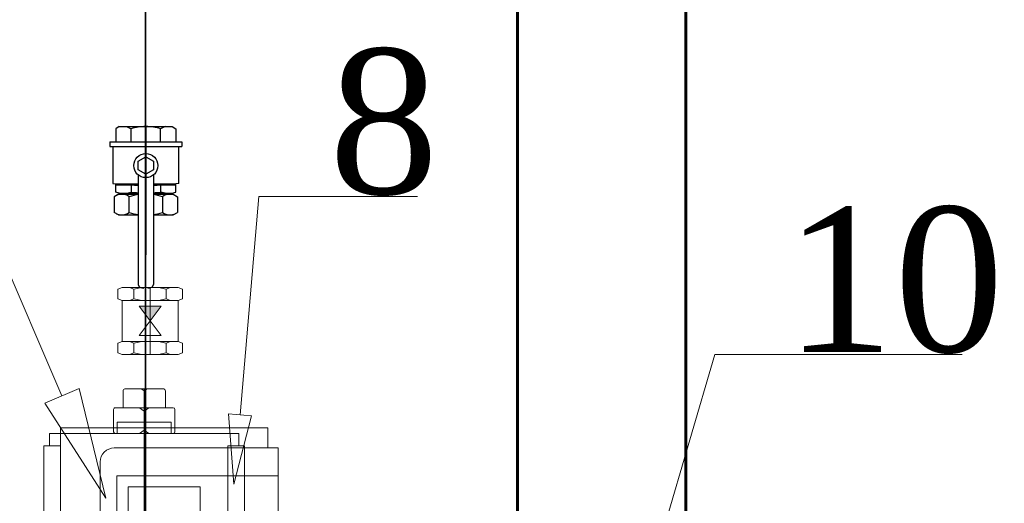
# Model space of a CAD drawing. Header units: centimetres. Extents: x -122 to 72759, y 3298 to 43172.
# Tile 217 of 243: x 31802 to 31890, y 17302 to 17345. Entities that reach past the tile are written whole.
import ezdxf
from ezdxf import colors
from ezdxf.entities.mleader import LeaderData, LeaderLine
from ezdxf.enums import TextEntityAlignment as Align
from ezdxf.lldxf.tags import DXFTag
from ezdxf.math import Vec2, Vec3

# ---------------------------------------------------------------- set-up
doc = ezdxf.new("R2010")
doc.units = ezdxf.units.CM
doc.header["$MEASUREMENT"] = 0
doc.layers.get('0').update_dxf_attribs({"lineweight": 5})
for name, color, linetype, lineweight in [('2DH_OBJ', 7, 'Continuous', 25), ('IS_ct-p', 30, 'CIEPťO_TECH_POWROT1', 60), ('IS_Text_Odbiornikow_Therm', 7, 'Continuous', 5), ('IS_Zasilanie', 1, 'SOLID', 35)]:
    doc.layers.add(name, color=color, linetype=linetype, lineweight=lineweight)
doc.layers.add('IS_Armatura_Therm', color=7, linetype='SOLID', lineweight=5, true_color=0x000000)
doc.styles.add('CP_ATTR', font='ROMANS.SHX')
doc.styles.add('IS_KS_wewn_opis', font='ARIALN.TTF', dxfattribs={"width": 0.8, "height": 18})
doc.styles.get("Standard").update_dxf_attribs({"font": 'ARIAL.TTF'})
doc.linetypes.add('CIEPťO_TECH_POWROT1', pattern='A,30,-0.0001,["//",Standard,S=8,R=0,X=0,Y=-4],-0.0001,30,-30', length=90.0002)
tags = doc.linetypes.add('SOLID', pattern=[10, 10, 0]).pattern_tags.tags
tags[6:7] = [DXFTag(74, 4), DXFTag(75, 0), DXFTag(340, '0'), DXFTag(46, 0.0), DXFTag(50, 0.0), DXFTag(44, 0.0), DXFTag(45, 0.0)]
tags[4:5] = [DXFTag(74, 4), DXFTag(75, 0), DXFTag(340, '0'), DXFTag(46, 0.0), DXFTag(50, 0.0), DXFTag(44, 0.0), DXFTag(45, 0.0)]

# ---------------------------------------------------------------- blocks, each defined once
blk = doc.blocks.new('G$CF8EA4293')
at = {"layer": 'IS_Armatura_Therm'}
for p, q in [((-1.9, 0.993), (-1.9, -0.492)), ((-1.748, 1.202), (1.748, 1.202)), ((-0.273, 1.202), (0, 1.015)), ((0, -2.798), (0, 1.202)), ((0.273, 1.202), (0, 1.015)), ((0, -0.498), (0, 1.015)), ((1.9, 0.993), (1.9, -0.492)), ((-2.75, -0.651), (-2.75, -2.645)), ((-2.595, -0.498), (2.595, -0.498)), ((-0.423, -0.498), (0, -0.788)), ((0.423, -0.498), (0, -0.788)), ((0, -2.497), (0, -0.788)), ((2.75, -2.645), (2.75, -0.651)), ((-0.423, -2.787), (0, -2.497)), ((0, -19.798), (0, -1.798)), ((0.423, -2.787), (0, -2.497)), ((-2.595, -2.798), (2.595, -2.798)), ((-2.415, -2.798), (2.415, -2.798)), ((12, -17.498), (12, -12.998)), ((-2.45, -14.748), (0.575, -14.748)), ((-2.75, -18.951), (-2.75, -20.945)), ((2.595, -18.798), (-2.595, -18.798)), ((-2.415, -18.798), (2.415, -18.798)), ((-0.423, -18.81), (0, -19.099)), ((0, -18.798), (0, -22.798)), ((0.423, -18.81), (0, -19.099)), ((0, -19.099), (0, -20.808)), ((2.75, -20.945), (2.75, -18.951)), ((2.595, -21.098), (-2.595, -21.098)), ((-1.9, -22.59), (-1.9, -21.104)), ((-0.423, -21.098), (0, -20.808)), ((0.423, -21.098), (0, -20.808)), ((0, -21.098), (0, -22.611)), ((1.9, -22.59), (1.9, -21.104)), ((1.748, -22.798), (-1.748, -22.798)), ((-0.273, -22.798), (0, -22.611)), ((0.273, -22.798), (0, -22.611))]:
    blk.add_line(p, q, dxfattribs=at)
at = {"layer": 'IS_Armatura_Therm', "extrusion": (-1, 2.83277e-16, 0)}
for p, q in [((-7.5, -2.298), (-7.5, -19.298)), ((11.079, -2.298), (-7.5, -2.298)), ((-2.415, -1.798), (2.415, -1.798)), ((-2.415, -2.798), (-2.415, -1.798)), ((2.415, -2.798), (2.415, -1.798)), ((11.079, -4.098), (11.079, -2.298)), ((-8.491, -3.898), (-8.491, -2.798)), ((8.491, -2.798), (-8.491, -2.798)), ((-9, -17.698), (-9, -3.898)), ((-7.5, -3.898), (-9, -3.898)), ((-7.5, -3.898), (-7.5, -17.698)), ((12, -4.098), (-2.7, -4.098)), ((12, -17.498), (12, -4.098)), ((-3.95, -16.248), (-3.95, -5.348)), ((12, -6.598), (-2.45, -6.598)), ((-2.45, -6.598), (-2.45, -14.748)), ((-1.45, -12.998), (-1.45, -7.598)), ((-1.45, -7.598), (5, -7.598)), ((5, -7.598), (5, -12.998)), ((5, -12.998), (-1.45, -12.998)), ((2.975, -14.748), (12, -14.748)), ((-2.7, -17.498), (12, -17.498)), ((11.079, -19.298), (11.079, -17.498)), ((-9, -17.698), (-7.5, -17.698)), ((-8.491, -18.798), (-8.491, -17.698)), ((-8.491, -18.798), (8.491, -18.798)), ((-7.5, -19.298), (11.079, -19.298)), ((-5.95, -19.798), (-5.95, -19.298)), ((-2.415, -18.798), (-2.415, -19.798)), ((-1.55, -19.798), (-1.55, -19.298)), ((2.415, -18.798), (2.415, -19.798)), ((-5.95, -19.798), (-1.55, -19.798)), ((-5.7, -19.798), (-5.7, -26.998)), ((-2.415, -19.798), (2.415, -19.798)), ((-1.8, -19.798), (-1.8, -26.998)), ((-5.7, -26.998), (-1.8, -26.998)), ((-4.65, -26.998), (-4.65, -27.998)), ((-2.85, -26.998), (-2.85, -27.998)), ((-5.25, -27.998), (-2.25, -27.998)), ((-5.25, -27.998), (-5.25, -28.398)), ((-2.25, -27.998), (-2.25, -28.398)), ((-5.25, -28.398), (-2.25, -28.398)), ((-5.193, -28.398), (-5.193, -30.298)), ((-4.472, -28.398), (-4.472, -30.298)), ((-3.028, -28.398), (-3.028, -30.298)), ((-2.307, -28.398), (-2.307, -30.298)), ((-5.193, -30.298), (-2.307, -30.298))]:
    blk.add_line(p, q, dxfattribs=at)
at = {"layer": 'IS_Armatura_Therm', "extrusion": (1, -2.83277e-16, 0)}
for p, q in [((8.491, -3.898), (8.491, -2.798)), ((7.5, -3.898), (9, -3.898)), ((7.5, -3.898), (7.5, -17.698)), ((9, -17.698), (9, -3.898)), ((9, -17.698), (7.5, -17.698)), ((8.491, -18.798), (8.491, -17.698))]:
    blk.add_line(p, q, dxfattribs=at)
at = {"layer": 'IS_Armatura_Therm'}
for centre, radius, start, end in [((-2.7, -5.348), 1.25, 90, 180), ((1.775, -14.748), 1.2, 90, 180), ((1.775, -14.748), 1.2, 0, 90), ((1.775, -14.748), 1.2, 180, 270), ((1.775, -14.748), 1.2, 270, 0), ((-2.7, -16.248), 1.25, 180, 270)]:
    blk.add_arc(centre, radius, start, end, dxfattribs=at)
for centre, major_axis, ratio, start_param, end_param in [((-1.748, 0.993), (0, 0.209), 0.728684, 0, 1.570796), ((1.748, 0.993), (0, 0.209), 0.728684, -1.570796, 0), ((-2.595, -0.651), (0.155, 0), 0.992157, 1.570796, 3.141593), ((2.595, -0.651), (0.155, 0), 0.992157, 0, 1.570796), ((-2.595, -2.645), (0.155, 0), 0.992157, 3.141593, 4.712389), ((2.595, -2.645), (0.155, 0), 0.992157, -1.570796, 0), ((-2.595, -18.951), (-0.155, 0), 0.992157, -1.570796, 0), ((2.595, -18.951), (-0.155, 0), 0.992157, 3.141593, 4.712389), ((-2.595, -20.945), (-0.155, 0), 0.992157, 0, 1.570796), ((2.595, -20.945), (-0.155, 0), 0.992157, 1.570796, 3.141593), ((-1.748, -22.59), (0, -0.209), 0.728684, -1.570796, 0), ((1.748, -22.59), (0, -0.209), 0.728684, 0, 1.570796)]:
    blk.add_ellipse(centre, major_axis=major_axis, ratio=ratio, start_param=start_param, end_param=end_param, dxfattribs=at)
at = {"layer": 'IS_Armatura_Therm', "linetype": 'ByBlock', "style": 'CP_ATTR', "flags": 9}
for tag, rotation, p in [('OTHER', 270, (-0.003, 0.115)), ('WEIGHT', 270, (-0.003, 0.115)), ('VOLTAGE', 270, (-0.003, 0.115)), ('POWER', 270, (-0.003, 0.115)), ('FLOW', 270, (-0.003, 0.115)), ('TEMPERATURE', 270, (-0.003, 0.115)), ('PN', 270, (-0.003, 0.115)), ('DN', 270, (-0.003, 0.115)), ('CHARACTER', 270, (-0.003, 0.115)), ('ORDER-NO', 270, (-0.003, 0.115)), ('PRODUCT-TYPE', 270, (-0.003, 0.115)), ('ARTICLE', 270, (-0.003, 0.115)), ('PRODUCER', 270, (-0.003, 0.115)), ('NUMBER', 270, (-0.003, 0.115)), ('GROUP', 270, (-0.003, 0.115)), ('NAME', 270, (-0.003, 0.115)), ('OTHER', 90, (0.002, -19.812)), ('PRICE', 90, (0.002, -19.812)), ('EQUIPMENT', 90, (0.002, -19.812)), ('QUANTITY', 90, (0.002, -19.812)), ('WEIGHT', 90, (0.002, -19.812)), ('VOLTAGE', 90, (0.002, -19.812)), ('POWER', 90, (0.002, -19.812)), ('FLOW', 90, (0.002, -19.812)), ('TEMPERATURE', 90, (0.002, -19.812)), ('PN', 90, (0.002, -19.812)), ('DN', 90, (0.002, -19.812)), ('CHARACTER', 90, (0.002, -19.812)), ('ORDER-NO', 90, (0.002, -19.812)), ('PRODUCT-TYPE', 90, (0.002, -19.812)), ('ARTICLE', 90, (0.002, -19.812)), ('PRODUCER', 90, (0.002, -19.812)), ('NUMBER', 90, (0.002, -19.812)), ('GROUP', 90, (0.002, -19.812)), ('NAME', 90, (0.002, -19.812)), ('OTHER', 90, (0.003, -21.712)), ('WEIGHT', 90, (0.003, -21.712)), ('VOLTAGE', 90, (0.003, -21.712)), ('POWER', 90, (0.003, -21.712)), ('TEMPERATURE', 90, (0.003, -21.712)), ('CHARACTER', 90, (0.003, -21.712)), ('ORDER-NO', 90, (0.003, -21.712)), ('PRODUCT-TYPE', 90, (0.003, -21.712)), ('ARTICLE', 90, (0.003, -21.712)), ('PRODUCER', 90, (0.003, -21.712)), ('NUMBER', 90, (0.003, -21.712)), ('GROUP', 90, (0.003, -21.712)), ('FLOW', 90, (0.003, -21.712)), ('PN', 90, (0.003, -21.712)), ('DN', 90, (0.003, -21.712)), ('NAME', 90, (0.003, -21.712))]:
    blk.add_attdef(tag, text='', height=0.00005, rotation=rotation, dxfattribs=at).set_placement(p, align=Align.MIDDLE_LEFT)
blk = doc.blocks.new('G$CA64AE2BC')
for p, q in [((-2.376, 3.5), (-2.7, 3.306)), ((-2.7, 3.306), (-2.7, 2.127)), ((-2.376, 3.5), (2.376, 3.5)), ((-1.729, 3.5), (-1.323, 3.306)), ((-1.323, 2.127), (-1.323, 3.306)), ((0, 3.5), (0, -8)), ((1.729, 3.5), (1.323, 3.306)), ((1.323, 2.127), (1.323, 3.306)), ((2.376, 3.5), (2.7, 3.306)), ((2.7, 3.306), (2.7, 2.127)), ((-3.239, 2.127), (3.239, 2.127)), ((-3.239, 2.127), (-3.239, 1.716)), ((3.239, 2.127), (3.239, 1.716)), ((-3.239, 1.716), (3.239, 1.716)), ((-2.958, 1.716), (-2.958, -1.592)), ((2.958, -1.592), (2.958, 1.716)), ((-0.675, 0.39), (0, 0.779)), ((-0.675, -0.39), (-0.675, 0.39)), ((0, 0.779), (0.675, 0.39)), ((0.675, 0.39), (0.675, -0.39)), ((0, -0.779), (-0.675, -0.39)), ((-0.675, -0.843), (-0.675, -10.679)), ((0.675, -0.39), (0, -0.779)), ((0.675, -0.843), (0.675, -10.679)), ((-2.958, -1.592), (-2.7, -1.648)), ((-2.7, -2.381), (-2.7, -1.648)), ((-2.7, -1.648), (-0.675, -1.648)), ((-1.323, -1.711), (-1.323, -2.381)), ((0.675, -1.648), (2.7, -1.648)), ((1.323, -1.711), (1.323, -2.381)), ((2.958, -1.592), (2.7, -1.648)), ((2.7, -2.381), (2.7, -1.648)), ((-2.45, -2.575), (-2.829, -2.787)), ((-2.376, -2.464), (-2.7, -2.381)), ((-2.45, -2.575), (-0.675, -2.575)), ((-2.376, -2.464), (-0.675, -2.464)), ((-2.12, -2.464), (-2.12, -2.575)), ((-1.729, -2.464), (-1.323, -2.381)), ((0.675, -2.464), (2.376, -2.464)), ((0.675, -2.575), (2.45, -2.575)), ((1.729, -2.464), (1.323, -2.381)), ((2.12, -2.464), (2.12, -2.575)), ((2.376, -2.464), (2.7, -2.381)), ((2.45, -2.575), (2.829, -2.787)), ((-2.829, -2.787), (-2.829, -4.213)), ((-1.485, -4.213), (-1.485, -2.787)), ((1.485, -2.787), (1.485, -4.213)), ((2.829, -2.787), (2.829, -4.213)), ((-2.45, -4.425), (-2.829, -4.213)), ((2.45, -4.425), (2.829, -4.213)), ((-2.45, -4.425), (-0.675, -4.425)), ((0.675, -4.425), (2.45, -4.425))]:
    blk.add_line(p, q)
blk.add_circle((0, 0), 1.08)
for centre, major_axis, ratio, start_param, end_param in [((0.009, 1.163), (3.335, 0), 0.700858, 1.57347, 1.981618), ((-0.009, 1.163), (3.335, 0), 0.700858, 1.159975, 1.568122), ((-1.945, -1.243), (2.307, 0), 0.214533, 4.378938, 4.712393), ((-1.945, -1.243), (1.896, 0), 0.261045, -1.570792, -1.236579), ((0.204, -0.795), (3.824, 0), 0.261045, 4.301568, 4.480366), ((-0.204, -0.795), (3.824, 0), 0.261045, -1.338774, -1.159975), ((1.945, -1.243), (1.896, 0), 0.261045, 4.378172, 4.712385), ((1.945, -1.243), (2.307, 0), 0.214533, 4.712385, 5.04584), ((-2.138, -3.847), (0, 1.272), 0.98529, 0.004995, 0.411526), ((-2.144, -3.791), (0, 1.216), 0.959459, -0.600118, 0), ((-0.168, -7.12), (0, 4.545), 0.959459, 0.116569, 0.306968), ((0.204, -1.466), (3.824, 0), 0.261045, 4.301568, 4.480366), ((-0.204, -1.466), (3.824, 0), 0.261045, -1.338774, -1.159975), ((0.168, -7.12), (0, 4.545), 0.959459, -0.306968, -0.116569), ((2.144, -3.791), (0, 1.216), 0.959459, 0, 0.600118), ((-2.138, -3.153), (0, 1.272), 0.98529, 2.730067, 3.136597), ((-2.144, -3.209), (0, 1.216), 0.959459, -3.141593, -2.541474), ((-0.168, 0.12), (0, 4.545), 0.959459, 2.834625, 3.025024), ((0.168, 0.12), (0, 4.545), 0.959459, -3.025024, -2.834625), ((2.144, -3.209), (0, 1.216), 0.959459, 2.541474, 3.141593), ((2.138, -3.153), (0, 1.272), 0.98529, -3.136597, -2.730067), ((-0.169, -10.679), (0.506, 0), 0.633951, 3.141593, 4.712389), ((0.169, -10.679), (0.506, 0), 0.633951, -1.570796, 0)]:
    blk.add_ellipse(centre, major_axis=major_axis, ratio=ratio, start_param=start_param, end_param=end_param)
at = {"linetype": 'ByBlock', "style": 'CP_ATTR', "flags": 9}
for tag in ['NAME', 'GROUP', 'NUMBER', 'PRODUCER', 'ARTICLE', 'PRODUCT-TYPE', 'ORDER-NO', 'CHARACTER', 'DN', 'PN', 'TEMPERATURE', 'FLOW', 'POWER', 'VOLTAGE', 'WEIGHT', 'OTHER']:
    blk.add_attdef(tag, text='', height=0.000005, rotation=270, dxfattribs=at).set_placement((-0.003, 3.509), align=Align.MIDDLE_LEFT)
blk = doc.blocks.new('G$C080EEED8')
for p, q in [((-2.511, 6), (-2.9, 5.849)), ((-2.9, 5.849), (-2.9, 4.985)), ((2.511, 6), (-2.511, 6)), ((-1.839, 6), (-1.45, 5.849)), ((-1.45, 5.849), (-0.734, 6)), ((-1.45, 4.985), (-1.45, 5.849)), ((0, 0), (0, 6)), ((1.45, 5.849), (0.734, 6)), ((1.839, 6), (1.45, 5.849)), ((1.45, 4.985), (1.45, 5.849)), ((2.511, 6), (2.9, 5.849)), ((2.9, 5.849), (2.9, 4.985)), ((-2.511, 4.834), (-2.9, 4.985)), ((2.511, 4.834), (-2.511, 4.834)), ((-2.511, 1.166), (-2.511, 4.834)), ((-1.839, 4.834), (-1.45, 4.985)), ((-1.45, 4.985), (-0.734, 4.834)), ((1.45, 4.985), (0.734, 4.834)), ((1.839, 4.834), (1.45, 4.985)), ((2.511, 4.834), (2.9, 4.985)), ((2.511, 4.834), (2.511, 1.166)), ((-0.99, 4.312), (0.99, 4.312)), ((0.99, 1.688), (-0.99, 4.312)), ((0.99, 4.312), (-0.99, 1.688)), ((-2.511, 1.166), (-2.9, 1.015)), ((-2.9, 0.151), (-2.9, 1.015)), ((2.511, 1.166), (-2.511, 1.166)), ((-1.839, 1.166), (-1.45, 1.015)), ((-1.45, 1.015), (-0.734, 1.166)), ((-1.45, 1.015), (-1.45, 0.151)), ((-0.99, 1.688), (0.99, 1.688)), ((1.45, 1.015), (0.734, 1.166)), ((1.839, 1.166), (1.45, 1.015)), ((1.45, 1.015), (1.45, 0.151)), ((2.511, 1.166), (2.9, 1.015)), ((2.9, 0.151), (2.9, 1.015)), ((-2.511, 0), (-2.9, 0.151)), ((2.511, 0), (-2.511, 0)), ((-1.839, 0), (-1.45, 0.151)), ((-1.45, 0.151), (-0.734, 0)), ((1.45, 0.151), (0.734, 0)), ((1.839, 0), (1.45, 0.151)), ((2.511, 0), (2.9, 0.151))]:
    blk.add_line(p, q)
blk.add_solid([(0, 3), (0.99, 4.312), (-0.99, 4.312)])
at = {"linetype": 'ByBlock', "style": 'CP_ATTR', "flags": 9}
for tag in ['NAME', 'GROUP', 'NUMBER', 'PRODUCER', 'ARTICLE', 'PRODUCT-TYPE', 'ORDER-NO', 'CHARACTER', 'DN', 'PN', 'TEMPERATURE', 'FLOW', 'POWER', 'VOLTAGE', 'WEIGHT', 'OTHER']:
    blk.add_attdef(tag, text='', height=0.00005, rotation=90, dxfattribs=at).set_placement((0.003, -0.091), align=Align.MIDDLE_LEFT)
blk = doc.blocks.new('_ClosedBlank')
at = {"color": 0, "linetype": 'ByBlock', "lineweight": -2}
for p, q in [((-1, 0.1667), (0, 0)), ((-1, 0.1667), (-1, -0.1667)), ((0, 0), (-1, -0.1667))]:
    blk.add_line(p, q, dxfattribs=at)

msp = doc.modelspace()

# ---------------------------------------------------------------- linework, layer by layer
at = {"layer": 'IS_ct-p'}
msp.add_line((31846.68317, 17397.82676), (31846.68317, 17237.06799), dxfattribs=at)
at = {"layer": 'IS_ct-p', "ltscale": 0.5}
msp.add_line((31861.76805, 17389.56521), (31861.76805, 17203.64259), dxfattribs=at)
at = {"layer": 'IS_Zasilanie'}
msp.add_lwpolyline([(31813.3144, 17236.26449), (31813.3144, 17387.15912), (31664.71173, 17387.15912)], dxfattribs=at)

# ---------------------------------------------------------------- block references
for name, p in [('G$C080EEED8', (31813.73349, 17314.91904)), ('G$CF8EA4293', (31813.20441, 17310.61833))]:
    msp.add_blockref(name, p)
at = {"layer": '2DH_OBJ'}
msp.add_blockref('G$CA64AE2BC', (31813.34479, 17331.85652), dxfattribs=at)

# ---------------------------------------------------------------- leaders
at = {"layer": 'IS_Text_Odbiornikow_Therm', "lineweight": 5}
ml = msp.add_multileader_mtext('Standard', dxfattribs=at)
ml.set_content('{\\W1;\\fArial|b0|i0|c238|p0;42x1,5\\P18,9kW\\Pogrzewanie podłogowe\\PQp=2,2m³/h P=40kPa}', color=256, style='IS_KS_wewn_opis')
ml.set_leader_properties(color=256, linetype='ByLayer', lineweight=-1)
ml.set_arrow_properties(name='CLOSEDBLANK')
ml.build(insert=Vec2(0, 0))
ml.multileader.update_dxf_attribs({"text_left_attachment_type": 6, "text_right_attachment_type": 6, "arrow_head_size": 10})
ctx = ml.context
ctx.base_point, ctx.char_height, ctx.arrow_head_size, ctx.plane_origin = Vec3(31607.55759, 17447.69456), 9, 10, Vec3(31601.0536, 17351.53983)
ctx.left_attachment, ctx.right_attachment, ctx.text_align_type = 6, 6, 2
notes = []
notes.append((ctx, [(1, (1, 1, 0), (31747.23358, 17447.69456), (-1, 0), 8, [(0, [(31809.7674, 17302.00039)], 0, [])])]))
ctx.mtext.insert, ctx.mtext.alignment, ctx.mtext.flow_direction = Vec3(31737.23358, 17459.23003), 3, 5
ml = msp.add_multileader_mtext('Standard', dxfattribs=at)
ml.set_content('{\\W1;\\fTimes New Roman|b0|i0|c0|p0;8}', color=256, style='IS_KS_wewn_opis')
ml.set_leader_properties(color=256, linetype='ByLayer', lineweight=-1)
ml.set_arrow_properties(name='CLOSEDBLANK')
ml.build(insert=Vec2(0, 0))
ml.multileader.update_dxf_attribs({"text_left_attachment_type": 6, "text_right_attachment_type": 6, "dogleg_length": 5.01811, "arrow_head_size": 6.27263})
ctx = ml.context
ctx.base_point, ctx.char_height, ctx.arrow_head_size, ctx.landing_gap_size, ctx.plane_origin = Vec3(31828.51144, 17329.09796), 13, 6.27263, 1.25453, Vec3(31761.44841, 17249.42383)
ctx.left_attachment, ctx.right_attachment = 6, 6
notes.append((ctx, [(1, (1, 1, 0), (31823.49333, 17329.09796), (1, 0), 5.01811, [(0, [(31821.24899, 17303.25598)], 0, [])])]))
ctx.mtext.insert, ctx.mtext.flow_direction = Vec3(31829.76597, 17342.3229), 5
ml = msp.add_multileader_mtext('Standard', dxfattribs=at)
ml.set_content('{\\W1;\\fTimes New Roman|b0|i0|c0|p0;10}', color=256, style='IS_KS_wewn_opis')
ml.set_leader_properties(color=256, linetype='ByLayer', lineweight=-1)
ml.set_arrow_properties(name='CLOSEDBLANK')
ml.build(insert=Vec2(0, 0))
ml.multileader.update_dxf_attribs({"text_left_attachment_type": 6, "text_right_attachment_type": 6, "dogleg_length": 5.01811, "arrow_head_size": 6.27263})
ctx = ml.context
ctx.base_point, ctx.char_height, ctx.arrow_head_size, ctx.landing_gap_size, ctx.plane_origin = Vec3(31869.38537, 17314.91341), 13, 6.27263, 1.25453, Vec3(31808.85709, 17237.04635)
ctx.left_attachment, ctx.right_attachment = 6, 6
notes.append((ctx, [(1, (1, 1, 0), (31864.36726, 17314.91341), (1, 0), 5.01811, [(0, [(31851.37352, 17270.56366)], 0, [])])]))
ctx.mtext.insert, ctx.mtext.flow_direction = Vec3(31870.6399, 17328.13836), 5
for ctx, leaders in notes:
    for number, flags, end, landing, length, lines in leaders:
        leader = LeaderData()
        leader.index, (leader.has_last_leader_line, leader.has_dogleg_vector, leader.attachment_direction) = number, flags
        leader.last_leader_point, leader.dogleg_vector, leader.dogleg_length = Vec3(end), Vec3(landing), length
        for number, points, colour, breaks in lines:
            line = LeaderLine()
            line.index, line.vertices, line.color, line.breaks = number, Vec3.list(points), colors.encode_raw_color(colour), breaks
            leader.lines.append(line)
        ctx.leaders.append(leader)

doc.saveas('drawing.dxf')
